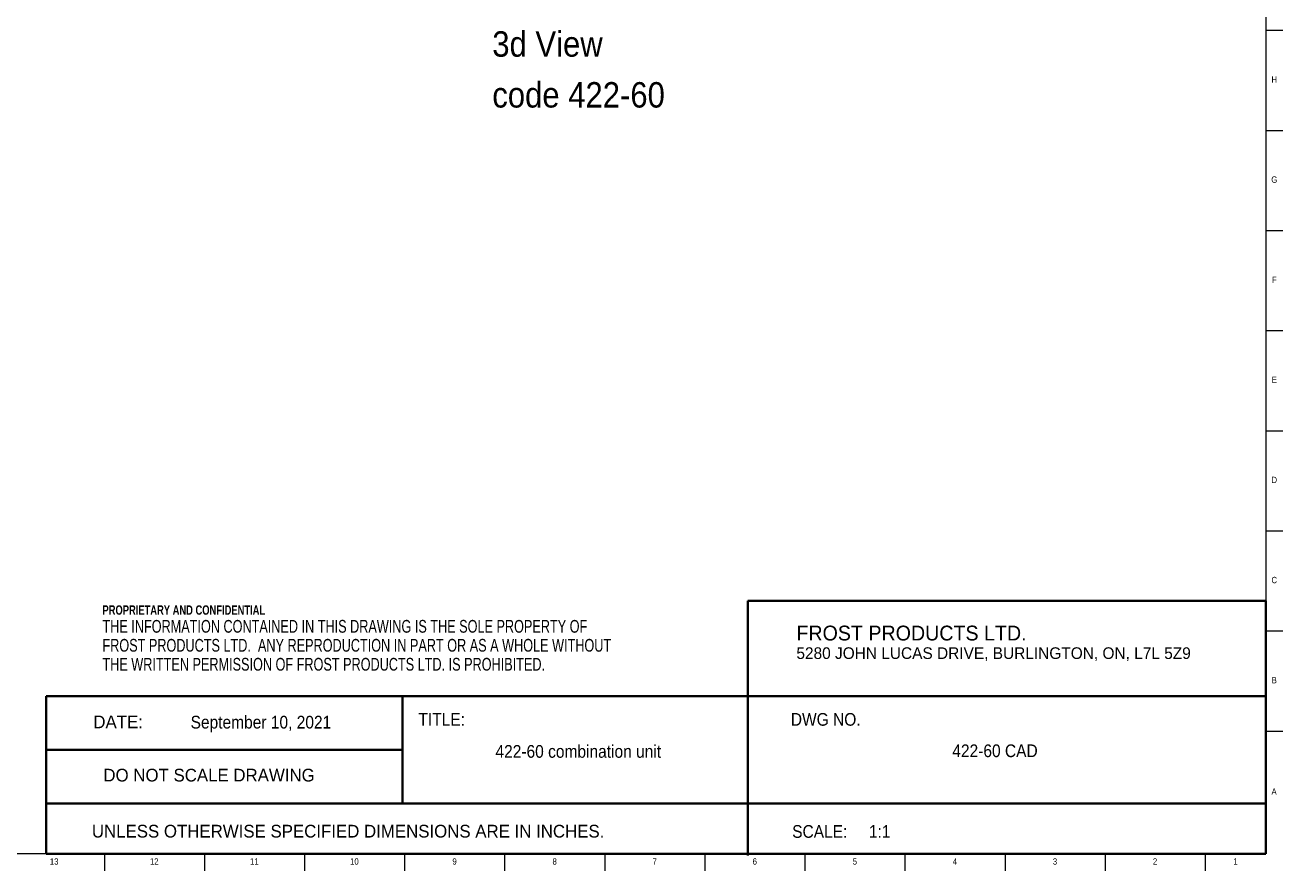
# Model space of a CAD drawing. Header units: inches. Extents: x 0 to 90, y 0 to 120.
# Tile 9 of 18: x 65 to 90, y 0 to 17. Entities that reach past the tile are written whole.
import ezdxf

# ---------------------------------------------------------------- set-up
doc = ezdxf.new("R2010")
doc.units = ezdxf.units.IN
doc.header["$MEASUREMENT"] = 0
doc.linetypes.add('SLD-Solid', pattern=[0])
doc.layers.add('NOTES', color=1, linetype='SLD-Solid')
doc.layers.add('TITLE', color=8, linetype='SLD-Solid')
doc.styles.add('SLDTEXTSTYLE0', font='GOTHIC.TTF', dxfattribs={"width": 0.913})
doc.styles.add('SLDTEXTSTYLE1', font='ARIAL.TTF', dxfattribs={"width": 0.948})
doc.styles.add('SLDTEXTSTYLE2', font='ARIALNB.TTF', dxfattribs={"width": 0.87})
doc.styles.add('SLDTEXTSTYLE3', font='ARIALN.TTF', dxfattribs={"width": 0.87})

# ---------------------------------------------------------------- blocks, each defined once
blk = doc.blocks.new('SW_NOTE_0')
at = {"layer": 'NOTES', "color": 0, "attachment_point": 1, "style": 'SLDTEXTSTYLE1'}
for s, insert, char_height in [('FROST PRODUCTS LTD.', (0, 0.376), 0.29167), ('5280 JOHN LUCAS DRIVE, BURLINGTON, ON, L7L 5Z9', (0, -0.05), 0.22917)]:
    blk.add_mtext(s, dxfattribs=dict(at, insert=insert, char_height=char_height))
blk = doc.blocks.new('SW_NOTE_0_1')
at = {"layer": 'NOTES', "color": 0, "attachment_point": 1}
for s, insert, char_height, style in [('PROPRIETARY AND CONFIDENTIAL', (0, 0.238), 0.18473, 'SLDTEXTSTYLE2'), ('THE INFORMATION CONTAINED IN THIS DRAWING IS THE SOLE PROPERTY OF ', (0, -0.05), 0.25, 'SLDTEXTSTYLE3'), ('FROST PRODUCTS LTD.  ANY REPRODUCTION IN PART OR AS A WHOLE WITHOUT ', (0, -0.423), 0.25, 'SLDTEXTSTYLE3'), ('THE WRITTEN PERMISSION OF FROST PRODUCTS LTD. IS PROHIBITED.', (0, -0.796), 0.25, 'SLDTEXTSTYLE3')]:
    blk.add_mtext(s, dxfattribs=dict(at, insert=insert, char_height=char_height, style=style))
blk = doc.blocks.new('SW_NOTE_0_3')
at = {"layer": 'NOTES', "color": 0, "char_height": 0.5, "attachment_point": 1, "style": 'SLDTEXTSTYLE0'}
for s, insert in [('3d View', (0, 0.639)), ('code 422-60', (0, -0.361))]:
    blk.add_mtext(s, dxfattribs=dict(at, insert=insert))

msp = doc.modelspace()

# ---------------------------------------------------------------- linework, layer by layer
at = {"layer": 'TITLE', "linetype": 'SLD-Solid', "lineweight": 18}
for p, q in [((89.5, 119.5), (89.5, 0.5)), ((89.5, 16.6929134), (89.8346457, 16.6929134)), ((89.5, 14.7244094), (89.8346457, 14.7244094)), ((89.5, 12.7559055), (89.8346457, 12.7559055)), ((89.5, 10.7874016), (89.8346457, 10.7874016)), ((89.5, 8.8188976), (89.8346457, 8.8188976)), ((89.5, 6.8503937), (89.8346457, 6.8503937)), ((89.5, 4.8818898), (89.8346457, 4.8818898)), ((89.5, 2.9133858), (89.8346457, 2.9133858)), ((89.5, 0.5), (0.5, 0.5)), ((66.6535433, 0.5), (66.6535433, 0.1653543)), ((68.6220472, 0.5), (68.6220472, 0.1653543)), ((70.5905512, 0.5), (70.5905512, 0.1653543)), ((72.5590551, 0.5), (72.5590551, 0.1653543)), ((74.5275591, 0.5), (74.5275591, 0.1653543)), ((76.496063, 0.5), (76.496063, 0.1653543)), ((78.4645669, 0.5), (78.4645669, 0.1653543)), ((80.4330709, 0.5), (80.4330709, 0.1653543)), ((82.4015748, 0.5), (82.4015748, 0.1653543)), ((84.3700787, 0.5), (84.3700787, 0.1653543)), ((86.3385827, 0.5), (86.3385827, 0.1653543)), ((88.3070866, 0.5), (88.3070866, 0.1653543))]:
    msp.add_line(p, q, dxfattribs=at)
at = {"layer": 'TITLE', "lineweight": 35}
for p, q in [((89.4999317, 5.4753604), (79.3105351, 5.4753604)), ((79.3105351, 5.4753604), (79.3105351, 0.4636772)), ((89.4999317, 5.4753604), (89.5, 0.5)), ((65.5059791, 3.5979637), (65.5059791, 0.5)), ((72.5182231, 3.5979637), (65.5059791, 3.5979637)), ((72.5182231, 3.5979637), (89.4997616, 3.5979648)), ((72.5182231, 1.4876118), (72.5182231, 3.5979637)), ((72.5182231, 2.5427877), (65.5059791, 2.5427877)), ((72.5182231, 1.4876118), (65.5059791, 1.4876118)), ((72.5182231, 1.4876118), (89.4999865, 1.4876118)), ((65.5059791, 0.5), (89.5, 0.5))]:
    msp.add_line(p, q, dxfattribs=at)

# ---------------------------------------------------------------- block references
at = {"layer": 'NOTES'}
for name, p in [('SW_NOTE_0_3', (74.284275, 16.034878)), ('SW_NOTE_0_1', (66.6159726, 5.1481527)), ('SW_NOTE_0', (80.2661316, 4.6105228))]:
    msp.add_blockref(name, p, dxfattribs=at)

# ---------------------------------------------------------------- texts
at = {"layer": 'NOTES', "char_height": 0.25}
for s, insert, attachment_point, style in [('DATE:', (66.4368251, 3.2193046), 1, 'SLDTEXTSTYLE1'), ('September 10, 2021', (69.7330542, 3.2135958), 2, 'SLDTEXTSTYLE0'), ('TITLE:', (72.8307373, 3.2682756), 1, 'SLDTEXTSTYLE0'), ('DWG NO.', (80.1561831, 3.2682756), 1, 'SLDTEXTSTYLE0'), ('422-60 combination unit', (75.9756998, 2.6388861), 2, 'SLDTEXTSTYLE0'), ('422-60 CAD', (84.1727848, 2.6510344), 2, 'SLDTEXTSTYLE0'), ('DO NOT SCALE DRAWING', (68.713067, 2.1722148), 2, 'SLDTEXTSTYLE1'), ('UNLESS OTHERWISE SPECIFIED DIMENSIONS ARE IN INCHES.', (66.4082978, 1.0702903), 1, 'SLDTEXTSTYLE1'), ('SCALE:     1:1', (80.1831753, 1.0645816), 1, 'SLDTEXTSTYLE0')]:
    msp.add_mtext(s, dxfattribs=dict(at, insert=insert, attachment_point=attachment_point, style=style))
at = {"layer": 'TITLE', "char_height": 0.125, "attachment_point": 2, "style": 'SLDTEXTSTYLE0'}
for s, insert in [('H', (89.667019, 15.7885394)), ('G', (89.6669033, 13.8200354)), ('F', (89.6659918, 11.8515315)), ('E', (89.6675688, 9.8830276)), ('D', (89.6658327, 7.9145236)), ('C', (89.6660208, 5.9460197)), ('B', (89.6663969, 3.9775157)), ('A', (89.6622736, 1.7865709)), ('13', (65.666774, 0.4125551)), ('12', (67.6352779, 0.4125551)), ('11', (69.6037819, 0.4125551)), ('10', (71.5722858, 0.4125551)), ('9', (73.5420484, 0.4125551)), ('8', (75.5105523, 0.4125551)), ('7', (77.4790563, 0.4125551)), ('6', (79.4475602, 0.4125551)), ('5', (81.4160642, 0.4125551)), ('4', (83.3845681, 0.4125551)), ('3', (85.353072, 0.4125551)), ('2', (87.321576, 0.4125551)), ('1', (88.9022846, 0.4125551))]:
    msp.add_mtext(s, dxfattribs=dict(at, insert=insert))

doc.saveas('drawing.dxf')
